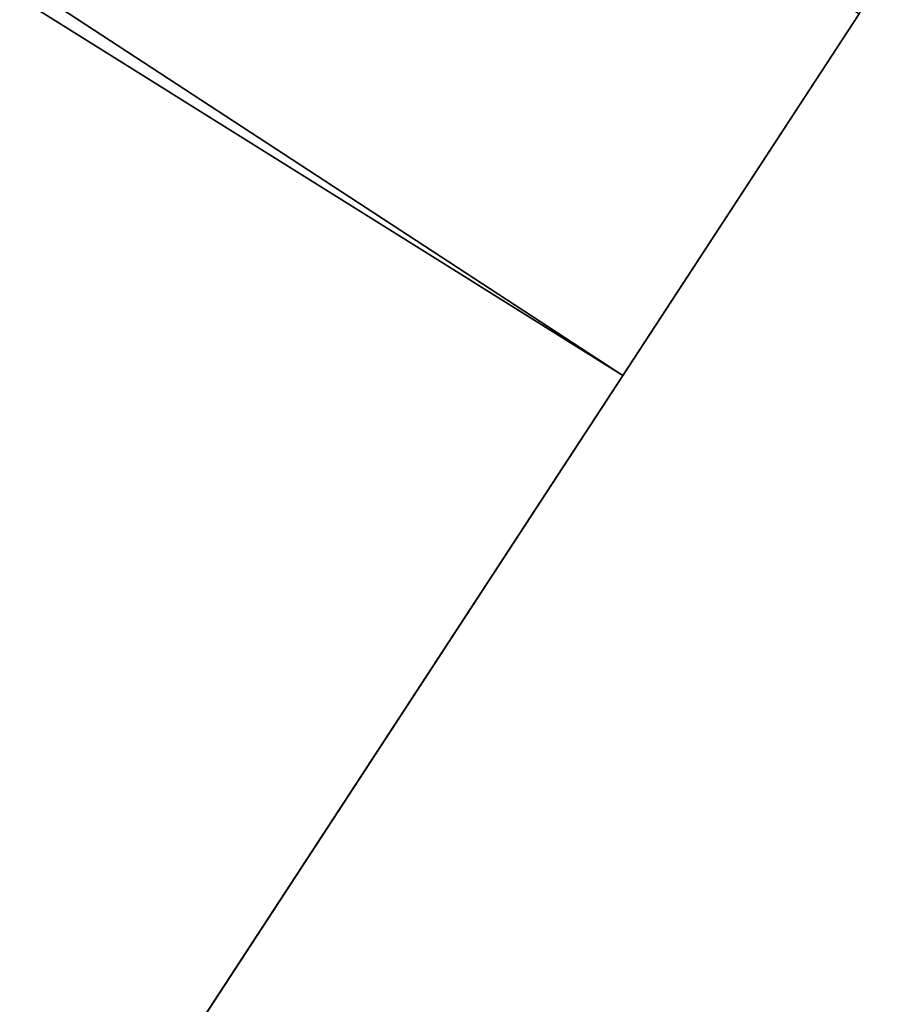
# Model space of a CAD drawing. Header units: millimetres. Extents: x -94 to 106, y 12 to 212.
# Tile 121 of 256: x -14.6675 to -14.5696, y 120.0796 to 120.1905. Entities that reach past the tile are written whole.
import ezdxf

# ---------------------------------------------------------------- set-up
doc = ezdxf.new("R2010")
doc.units = ezdxf.units.MM
doc.header["$LTSCALE"] = 25.4
doc.layers.get('0').update_dxf_attribs({"true_color": 0xff5454})

# ---------------------------------------------------------------- blocks, each defined once
blk = doc.blocks.new('AMALFI-M-9152-9153.STL')
at = {"color": 18, "true_color": 0x000000}
mesh = blk.add_polyface(dxfattribs=at)
corners = [(-24.64559, 126.71376, 180.3528), (-14.38073, 120.48538, 179.52138), (-24.42676, 127.04871, 179.52138), (-14.59956, 120.15043, 180.3528)]
mesh.append_faces([[corners[k] for k in face] for face in [(0, 1, 2), (1, 0, 3)]], dxfattribs={"vtx0": -1, "color": 18})
mesh = blk.add_polyface(dxfattribs=at)
corners = [(-24.61895, 126.75453, 183.96489), (-14.71756, 119.96982, 183.08092), (-24.76359, 126.53315, 183.08092), (-14.57292, 120.1912, 183.96489)]
mesh.append_faces([[corners[k] for k in face] for face in [(0, 1, 2), (1, 0, 3)]], dxfattribs={"vtx0": -1, "color": 18})
mesh = blk.add_polyface(dxfattribs=at)
corners = [(-24.77714, 126.51241, 181.24359), (-14.59956, 120.15043, 180.3528), (-24.64559, 126.71376, 180.3528), (-14.73111, 119.94907, 181.24359)]
mesh.append_faces([[corners[k] for k in face] for face in [(0, 1, 2), (1, 0, 3)]], dxfattribs={"vtx0": -1, "color": 18})

msp = doc.modelspace()

# ---------------------------------------------------------------- block references
at = {"color": 0}
msp.add_blockref('AMALFI-M-9152-9153.STL', (0, 0), dxfattribs=at)

doc.saveas('drawing.dxf')
